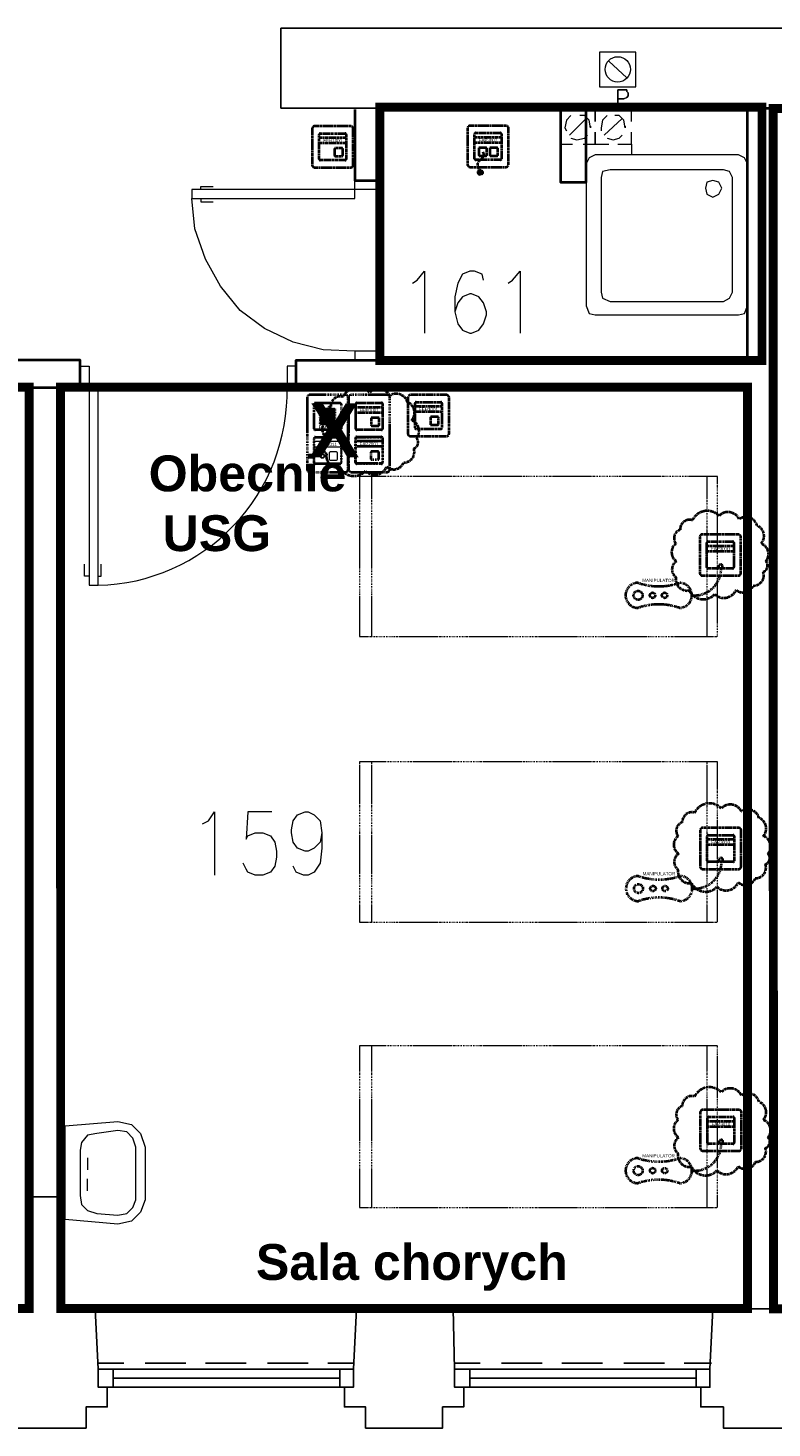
# Model space of a CAD drawing. Header units: millimetres. Extents: x 1 to 17496, y 1 to 30809.
# Tile 84 of 256: x 10501 to 10915, y 12210 to 12991. Entities that reach past the tile are written whole.
import ezdxf
from ezdxf.enums import TextEntityAlignment as Align

# ---------------------------------------------------------------- set-up
doc = ezdxf.new("R2010")
doc.units = ezdxf.units.MM
doc.linetypes.add('BORDER', pattern=[1.75, 0.5, -0.25, 0.5, -0.25, 0, -0.25])
doc.linetypes.add('CENTER', pattern=[2, 1.25, -0.25, 0.25, -0.25])
for name, color, linetype, lineweight in [('0_Przyz_do demontażu', 1, 'CENTER', 40), ('0_Przyz_do wyjasnienia', 90, 'CENTER', 40), ('0_Przyz_FAP2001', 1, 'BORDER', 40), ('0_Przyz_FAP3002', 1, 'CENTER', 40), ('0_Przyz_FAP3010', 1, 'CENTER', 40), ('0_Przyz_FEH-1001', 1, 'CENTER', 40), ('0_Przyz_FIM1100', 1, 'BORDER', 40), ('0_Przyz_Manipulator', 1, 'BORDER', 40), ('0_Przyz_opisy pom', 255, 'CENTER', 40), ('0_Przyz_Ramka x4', 1, 'BORDER', 40), ('0_Przyz_Sala chorych', 5, 'BORDER', 40), ('0_Przyz_WC pacjenta', 30, 'CENTER', 40), ('0_Przyz_łóżko', 150, 'BORDER', 40), ('2DE_OBJ_ABB-SIGNAL', 7, 'Continuous', 18)]:
    doc.layers.add(name, color=color, linetype=linetype, lineweight=lineweight)
for name, color, linetype in [('2DE_TXTMARK', 41, 'Continuous'), ('2DE_TXTNUM', 11, 'Continuous'), ('PDF _Geometria', 7, 'Continuous')]:
    doc.layers.add(name, color=color, linetype=linetype)
doc.styles.add('arial', font='arialbd.ttf')
doc.styles.add('CP_ATTR', font='ARIAL.TTF')
doc.styles.add('CP_ELATT', font='ARIAL.TTF')

# ---------------------------------------------------------------- blocks, each defined once
blk = doc.blocks.new('2de_abb_sig_045_1psoxj')
blk.add_lwpolyline([(0, 20), (0, 0, 0.414214), (1.5, -1.5), (21.5, -1.5, 0.414214), (23, 0), (23, 20, 0.414214), (21.5, 21.5), (1.5, 21.5, 0.414214)], format="xyb", close=True)
at = {"flags": 128}
for points in [[(4, 3.1), (4, 16.9)], [(4.6, 17.5), (18.4, 17.5)], [(19, 16.9), (19, 3.1)], [(18.4, 2.5), (4.6, 2.5)]]:
    blk.add_lwpolyline(points, dxfattribs=at)
for centre, start, end in [((4.6, 16.9), 90, 180), ((18.4, 16.9), 0, 90), ((4.6, 3.1), 180, 270), ((18.4, 3.1), 270, 0)]:
    blk.add_arc(centre, 0.6, start, end)
at = {"linetype": 'Continuous', "style": 'CP_ATTR', "flags": 9}
for tag in ['NAME', 'ARTICLE', 'MARK2', 'OTHER1', 'PRODUCT-TYPE', 'ORDER-NO', 'PRODUCER', 'VOLTAGE', 'CURRENT', 'POWER', 'CHARACTER', 'IP', 'OTHER', 'LINK', 'WEIGHT', 'NUMBER', 'GROUP', 'FUNCTION', 'EL-STATUS']:
    blk.add_attdef(tag, text='', height=0.00005, dxfattribs=at).set_placement((0, 0), align=Align.MIDDLE_LEFT)
at = {"layer": '2DE_TXTMARK', "linetype": 'ByBlock', "style": 'CP_ATTR', "width": 0.8, "flags": 8}
blk.add_attdef('MARK1', text='', height=1.8, dxfattribs=at).set_placement((11.5, 27), align=Align.CENTER)
at = {"layer": '2DE_TXTNUM', "style": 'CP_ELATT', "width": 0.8}
blk.add_attdef('TAG', text='', height=2.5, dxfattribs=at).set_placement((11.5, 23), align=Align.CENTER)
blk = doc.blocks.new('2de_abb_sig_012_53oms7o')
at = {"layer": '0_Przyz_FAP3010', "color": 1}
for p, q in [((15, 5), (0, 5)), ((15, 2), (0, 2)), ((6.68, -7.5), (6.68, -5.79)), ((8.63, -7.5), (8.63, -5.79))]:
    blk.add_line(p, q, dxfattribs=at)
at = {"layer": '0_Przyz_FAP3010', "color": 1, "flags": 128}
for points in [[(0, -6.9), (0, 6.9)], [(0.6, 7.5), (14.4, 7.5)], [(15, 6.9), (15, -6.9)], [(14.4, -7.5), (0.6, -7.5)]]:
    blk.add_lwpolyline(points, dxfattribs=at)
at = {"layer": '0_Przyz_FAP3010', "color": 1}
for centre, radius, start, end in [((0.6, 6.9), 0.6, 90, 180), ((14.4, 6.9), 0.6, 0, 90), ((0.6, -6.9), 0.6, 180, 270), ((7.65, -6.54), 1.23, 37.66917, 142.33083), ((14.4, -6.9), 0.6, 270, 0)]:
    blk.add_arc(centre, radius, start, end, dxfattribs=at)
at = {"layer": '0_Przyz_FAP3010', "color": 1, "style": 'CP_ELATT', "width": 0.8}
blk.add_attdef('TAG', text='', height=2.5, dxfattribs=at).set_placement((7.5, 9), align=Align.CENTER)
at = {"layer": '0_Przyz_FAP3010', "color": 1, "linetype": 'ByBlock', "style": 'CP_ATTR', "width": 0.8, "flags": 8}
blk.add_attdef('MARK1', text='', height=1.8, dxfattribs=at).set_placement((7.5, 3.5), align=Align.MIDDLE_CENTER)
at = {"layer": '0_Przyz_FAP3010', "color": 1, "linetype": 'Continuous', "style": 'CP_ATTR', "flags": 9}
for tag in ['NAME', 'ARTICLE', 'MARK2', 'OTHER1', 'PRODUCT-TYPE', 'ORDER-NO', 'PRODUCER', 'VOLTAGE', 'CURRENT', 'POWER', 'CHARACTER', 'IP', 'OTHER', 'LINK', 'WEIGHT', 'NUMBER', 'GROUP', 'FUNCTION', 'EL-STATUS']:
    blk.add_attdef(tag, text='', height=0.00005, dxfattribs=at).set_placement((0, -6.9), align=Align.MIDDLE_LEFT)
blk = doc.blocks.new('2de_abb_sig_011_53jswgj')
blk.add_hatch(color=256).paths.add_polyline_path([(4.43, -14.56, 0.52796), (2.73, -13.39, 1.894083)])
for p, q in [((15, 5), (0, 5)), ((15, 2), (0, 2)), ((2.32, -1.2), (2.32, -4.8)), ((6.38, -0.75), (2.76, -0.75)), ((2.77, -5.25), (6.37, -5.25)), ((4.46, -6.18), (2.81, -7.85)), ((6.82, -4.8), (6.82, -1.2)), ((6.82, -4.35), (6.82, -4.35)), ((8.47, -1.2), (8.47, -4.8)), ((12.53, -0.75), (8.91, -0.75)), ((8.92, -5.25), (12.52, -5.25)), ((12.97, -4.8), (12.97, -1.2)), ((12.97, -4.35), (12.97, -4.35)), ((1.71, -10.8), (3.18, -14.56))]:
    blk.add_line(p, q)
at = {"flags": 128}
for points in [[(0, -6.9), (0, 6.9)], [(0.6, 7.5), (14.4, 7.5)], [(15, 6.9), (15, -6.9)], [(14.4, -7.5), (0.6, -7.5)]]:
    blk.add_lwpolyline(points, dxfattribs=at)
blk.add_circle((3.18, -14.56), 1.25)
for centre, radius, start, end in [((0.6, 6.9), 0.6, 90, 180), ((14.4, 6.9), 0.6, 0, 90), ((0.6, -6.9), 0.6, 180, 270), ((2.77, -1.2), 0.45, 88.75983, 180), ((2.77, -4.8), 0.45, 180, 270), ((2.77, -4.52), 2.36, 315.55137, 40.26904), ((6.37, -1.2), 0.45, 0, 91.24017), ((6.37, -4.8), 0.45, 270, 0), ((8.92, -1.2), 0.45, 88.75983, 180), ((8.92, -4.8), 0.45, 180, 270), ((12.52, -1.2), 0.45, 0, 91.24017), ((12.52, -4.8), 0.45, 270, 0), ((14.4, -6.9), 0.6, 270, 0), ((3.91, -9.94), 2.36, 117.73799, 201.32906)]:
    blk.add_arc(centre, radius, start, end)
at = {"linetype": 'Continuous', "style": 'CP_ATTR', "flags": 9}
for tag in ['NAME', 'ARTICLE', 'MARK2', 'OTHER1', 'PRODUCT-TYPE', 'ORDER-NO', 'PRODUCER', 'VOLTAGE', 'CURRENT', 'POWER', 'CHARACTER', 'IP', 'OTHER', 'LINK', 'WEIGHT', 'NUMBER', 'GROUP', 'FUNCTION', 'EL-STATUS']:
    blk.add_attdef(tag, text='', height=0.00005, dxfattribs=at).set_placement((0, -6.9), align=Align.MIDDLE_LEFT)
at = {"layer": '2DE_TXTMARK', "linetype": 'ByBlock', "style": 'CP_ATTR', "width": 0.8, "flags": 8}
blk.add_attdef('MARK1', text='', height=1.8, dxfattribs=at).set_placement((7.5, 3.5), align=Align.MIDDLE_CENTER)
at = {"layer": '2DE_TXTNUM', "style": 'CP_ELATT', "width": 0.8}
blk.add_attdef('TAG', text='', height=2.5, dxfattribs=at).set_placement((7.5, 9), align=Align.CENTER)
blk = doc.blocks.new('2de_abb_sig_001_fzxmh7f')
for p, q in [((15, 5), (0, 5)), ((15, 2), (0, 2)), ((8.57, -1.2), (8.57, -4.8)), ((12.63, -0.75), (9.01, -0.75)), ((9.02, -5.25), (12.62, -5.25)), ((13.07, -4.8), (13.07, -1.2)), ((13.07, -4.35), (13.07, -4.35))]:
    blk.add_line(p, q)
at = {"flags": 128}
for points in [[(0, -6.9), (0, 6.9)], [(0.6, 7.5), (14.4, 7.5)], [(15, 6.9), (15, -6.9)], [(14.4, -7.5), (0.6, -7.5)]]:
    blk.add_lwpolyline(points, dxfattribs=at)
for centre, radius, start, end in [((0.6, 6.9), 0.6, 90, 180), ((14.4, 6.9), 0.6, 0, 90), ((0.6, -6.9), 0.6, 180, 270), ((9.02, -1.2), 0.45, 88.75983, 180), ((9.02, -4.8), 0.45, 180, 270), ((12.62, -1.2), 0.45, 0, 91.24017), ((12.62, -4.8), 0.45, 270, 0), ((14.4, -6.9), 0.6, 270, 0)]:
    blk.add_arc(centre, radius, start, end)
at = {"linetype": 'Continuous', "style": 'CP_ATTR', "flags": 9}
for tag in ['NAME', 'ARTICLE', 'MARK2', 'OTHER1', 'PRODUCT-TYPE', 'ORDER-NO', 'PRODUCER', 'VOLTAGE', 'CURRENT', 'POWER', 'CHARACTER', 'IP', 'OTHER', 'LINK', 'WEIGHT', 'NUMBER', 'GROUP', 'FUNCTION', 'EL-STATUS']:
    blk.add_attdef(tag, text='', height=0.00005, dxfattribs=at).set_placement((0, -6.9), align=Align.MIDDLE_LEFT)
at = {"layer": '2DE_TXTMARK', "linetype": 'ByBlock', "style": 'CP_ATTR', "width": 0.8, "flags": 8}
blk.add_attdef('MARK1', text='', height=1.8, dxfattribs=at).set_placement((7.5, 3.5), align=Align.MIDDLE_CENTER)
at = {"layer": '2DE_TXTNUM', "style": 'CP_ELATT', "width": 0.8}
blk.add_attdef('TAG', text='', height=2.5, dxfattribs=at).set_placement((7.5, 9), align=Align.CENTER)
blk = doc.blocks.new('2de_abb_sig_n52_f0txfx9')
for centre, radius in [((-46.34, -15.39), 2.5), ((-38.25, -15.39), 1.5), ((-31.53, -15.39), 1.5)]:
    blk.add_circle(centre, radius)
for centre, radius, start, end in [((-15.05, -0.39), 15.06, 265.11181, 1.48602), ((-46.34, -15.39), 7, 90, 270), ((-34.83, 24.3), 34.66, 250.62217, 289.37783), ((-23.33, -15.39), 7, 270, 90), ((-34.83, -55.09), 34.66, 70.62217, 109.37783)]:
    blk.add_arc(centre, radius, start, end)
at = {"linetype": 'Continuous', "style": 'CP_ATTR', "flags": 9}
for tag in ['ARTICLE', 'NAME', 'EL-STATUS', 'FUNCTION', 'GROUP', 'NUMBER', 'WEIGHT', 'LINK', 'OTHER', 'IP', 'CHARACTER', 'POWER', 'CURRENT', 'VOLTAGE', 'PRODUCER', 'ORDER-NO', 'PRODUCT-TYPE', 'OTHER1', 'MARK2']:
    blk.add_attdef(tag, text='', height=0.00005, dxfattribs=at).set_placement((-46.34, -22.39), align=Align.MIDDLE_LEFT)
at = {"layer": '2DE_TXTMARK', "linetype": 'ByBlock', "style": 'CP_ATTR', "width": 0.8, "flags": 8}
blk.add_attdef('MARK1', text='', height=1.8, dxfattribs=at).set_placement((-34.94, -7.09), align=Align.MIDDLE_CENTER)
at = {"layer": '2DE_TXTNUM', "style": 'CP_ELATT', "width": 0.8}
blk.add_attdef('TAG', text='', height=2.5, dxfattribs=at).set_placement((-34.94, -4.09), align=Align.CENTER)
blk = doc.blocks.new('2de_abb_sig_046_18mvjo')
blk.add_lwpolyline([(0, 40), (0, 0, 0.414214), (1.5, -1.5), (21.5, -1.5, 0.414214), (23, 0), (23, 40, 0.414214), (21.5, 41.5), (1.5, 41.5, 0.414214)], format="xyb", close=True)
at = {"flags": 128}
for points in [[(4, 22.6), (4, 36.4)], [(4.6, 37), (18.4, 37)], [(19, 36.4), (19, 22.6)], [(4, 3.6), (4, 17.4)], [(18.4, 22), (4.6, 22)], [(4.6, 18), (18.4, 18)], [(19, 17.4), (19, 3.6)], [(18.4, 3), (4.6, 3)]]:
    blk.add_lwpolyline(points, dxfattribs=at)
for centre, start, end in [((4.6, 36.4), 90, 180), ((18.4, 36.4), 0, 90), ((4.6, 22.6), 180, 270), ((4.6, 17.4), 90, 180), ((18.4, 22.6), 270, 0), ((18.4, 17.4), 0, 90), ((4.6, 3.6), 180, 270), ((18.4, 3.6), 270, 0)]:
    blk.add_arc(centre, 0.6, start, end)
at = {"linetype": 'Continuous', "style": 'CP_ATTR', "flags": 9}
for tag in ['NAME', 'ARTICLE', 'MARK2', 'OTHER1', 'PRODUCT-TYPE', 'ORDER-NO', 'PRODUCER', 'VOLTAGE', 'CURRENT', 'POWER', 'CHARACTER', 'IP', 'OTHER', 'LINK', 'WEIGHT', 'NUMBER', 'GROUP', 'FUNCTION', 'EL-STATUS']:
    blk.add_attdef(tag, text='', height=0.00005, dxfattribs=at).set_placement((0, 0), align=Align.MIDDLE_LEFT)
at = {"layer": '2DE_TXTMARK', "linetype": 'ByBlock', "style": 'CP_ATTR', "width": 0.8, "flags": 8}
blk.add_attdef('MARK1', text='', height=1.8, dxfattribs=at).set_placement((11.5, 47), align=Align.CENTER)
at = {"layer": '2DE_TXTNUM', "style": 'CP_ELATT', "width": 0.8}
blk.add_attdef('TAG', text='', height=2.5, dxfattribs=at).set_placement((11.5, 43), align=Align.CENTER)
blk = doc.blocks.new('2de_abb_sig_006_fzxhx6d')
at = {"flags": 128}
for points in [[(0, -6.9), (0, 6.9)], [(0.6, 7.5), (14.4, 7.5)], [(15, 6.9), (15, -6.9)], [(14.4, -7.5), (0.6, -7.5)]]:
    blk.add_lwpolyline(points, dxfattribs=at)
for points in [[(3.45, 4.27), (11.55, 4.27)], [(11.55, 3.82), (3.45, 3.82)], [(3.45, 3.37), (11.55, 3.37)], [(11.55, 2.92), (3.45, 2.92)], [(3.45, 2.47), (11.55, 2.47)], [(11.55, 2.02), (3.45, 2.02)], [(3.45, 1.57), (11.55, 1.57)], [(11.55, 1.12), (3.45, 1.12)], [(3.45, 0.67), (11.55, 0.67)], [(11.55, 0.22), (3.45, 0.22)], [(3.45, -0.22), (11.55, -0.22)], [(11.55, -0.67), (3.45, -0.67)], [(3.45, -1.12), (11.55, -1.12)], [(11.55, -1.57), (3.45, -1.57)], [(3.45, -2.02), (11.55, -2.02)], [(11.55, -2.47), (3.45, -2.47)], [(3.45, -2.92), (11.55, -2.92)], [(11.55, -3.37), (3.45, -3.37)], [(3.45, -3.82), (11.55, -3.82)], [(11.55, -4.27), (3.45, -4.27)]]:
    blk.add_lwpolyline(points)
for centre, radius, start, end in [((0.6, 6.9), 0.6, 90, 180), ((3.45, 4.05), 0.225, 90, 270), ((3.45, 3.15), 0.225, 90, 270), ((3.45, 2.25), 0.225, 90, 270), ((3.45, 1.35), 0.225, 90, 270), ((3.45, 0.45), 0.225, 90, 270), ((11.55, 4.05), 0.225, 270, 90), ((11.55, 3.15), 0.225, 270, 90), ((11.55, 2.25), 0.225, 270, 90), ((11.55, 1.35), 0.225, 270, 90), ((11.55, 0.45), 0.225, 270, 90), ((14.4, 6.9), 0.6, 0, 90), ((0.6, -6.9), 0.6, 180, 270), ((3.45, -0.45), 0.225, 90, 270), ((3.45, -1.35), 0.225, 90, 270), ((3.45, -2.25), 0.225, 90, 270), ((3.45, -3.15), 0.225, 90, 270), ((3.45, -4.05), 0.225, 90, 270), ((11.55, -0.45), 0.225, 270, 90), ((11.55, -1.35), 0.225, 270, 90), ((11.55, -2.25), 0.225, 270, 90), ((11.55, -3.15), 0.225, 270, 90), ((11.55, -4.05), 0.225, 270, 90), ((14.4, -6.9), 0.6, 270, 0)]:
    blk.add_arc(centre, radius, start, end)
at = {"linetype": 'Continuous', "style": 'CP_ATTR', "flags": 9}
for tag in ['NAME', 'ARTICLE', 'MARK2', 'OTHER1', 'PRODUCT-TYPE', 'ORDER-NO', 'PRODUCER', 'VOLTAGE', 'CURRENT', 'POWER', 'CHARACTER', 'IP', 'OTHER', 'LINK', 'WEIGHT', 'NUMBER', 'GROUP', 'FUNCTION', 'EL-STATUS']:
    blk.add_attdef(tag, text='', height=0.00005, dxfattribs=at).set_placement((0, -6.9), align=Align.MIDDLE_LEFT)
at = {"layer": '2DE_TXTMARK', "linetype": 'ByBlock', "style": 'CP_ATTR', "width": 0.8, "flags": 8}
blk.add_attdef('MARK1', text='', height=1.8, dxfattribs=at).set_placement((7.5, -5.89), align=Align.MIDDLE_CENTER)
at = {"layer": '2DE_TXTNUM', "style": 'CP_ELATT', "width": 0.8}
blk.add_attdef('TAG', text='', height=2.5, dxfattribs=at).set_placement((7.5, 9), align=Align.CENTER)
blk = doc.blocks.new('2de_abb_sig_013_53790e7')
for p, q in [((15, 5), (0, 5)), ((15, 2), (0, 2)), ((8.47, -1.2), (8.47, -4.8)), ((12.53, -0.75), (8.91, -0.75)), ((8.92, -5.25), (12.52, -5.25)), ((12.97, -4.8), (12.97, -1.2)), ((12.97, -4.35), (12.97, -4.35))]:
    blk.add_line(p, q)
at = {"flags": 128}
for points in [[(0, -6.9), (0, 6.9)], [(0.6, 7.5), (14.4, 7.5)], [(15, 6.9), (15, -6.9)], [(14.4, -7.5), (0.6, -7.5)]]:
    blk.add_lwpolyline(points, dxfattribs=at)
at = {"ltscale": 0.2}
for centre, radius in [((4.57, -2.98), 1.25), ((4.57, -3), 0.95)]:
    blk.add_circle(centre, radius, dxfattribs=at)
for centre, radius, start, end in [((0.6, 6.9), 0.6, 90, 180), ((14.4, 6.9), 0.6, 0, 90), ((0.6, -6.9), 0.6, 180, 270), ((8.92, -1.2), 0.45, 88.75983, 180), ((8.92, -4.8), 0.45, 180, 270), ((12.52, -1.2), 0.45, 0, 91.24017), ((12.52, -4.8), 0.45, 270, 0), ((14.4, -6.9), 0.6, 270, 0)]:
    blk.add_arc(centre, radius, start, end)
at = {"linetype": 'Continuous', "style": 'CP_ATTR', "flags": 9}
for tag in ['NAME', 'ARTICLE', 'MARK2', 'OTHER1', 'PRODUCT-TYPE', 'ORDER-NO', 'PRODUCER', 'VOLTAGE', 'CURRENT', 'POWER', 'CHARACTER', 'IP', 'OTHER', 'LINK', 'WEIGHT', 'NUMBER', 'GROUP', 'FUNCTION', 'EL-STATUS']:
    blk.add_attdef(tag, text='', height=0.00005, dxfattribs=at).set_placement((0, -6.9), align=Align.MIDDLE_LEFT)
at = {"layer": '2DE_TXTMARK', "linetype": 'ByBlock', "style": 'CP_ATTR', "width": 0.8, "flags": 8}
blk.add_attdef('MARK1', text='', height=1.8, dxfattribs=at).set_placement((7.5, 3.5), align=Align.MIDDLE_CENTER)
at = {"layer": '2DE_TXTNUM', "style": 'CP_ELATT', "width": 0.8}
blk.add_attdef('TAG', text='', height=2.5, dxfattribs=at).set_placement((7.5, 9), align=Align.CENTER)
blk = doc.blocks.new('2de_abb_sig_010_fzx1zps')
for p, q in [((15, 5), (0, 5)), ((15, 2), (0, 2)), ((8.57, -1.2), (8.57, -4.8)), ((12.63, -0.75), (9.01, -0.75)), ((9.02, -5.25), (12.62, -5.25)), ((13.07, -4.8), (13.07, -1.2)), ((13.07, -4.35), (13.07, -4.35))]:
    blk.add_line(p, q)
at = {"flags": 128}
for points in [[(0, -6.9), (0, 6.9)], [(0.6, 7.5), (14.4, 7.5)], [(15, 6.9), (15, -6.9)], [(14.4, -7.5), (0.6, -7.5)]]:
    blk.add_lwpolyline(points, dxfattribs=at)
for centre, radius, start, end in [((0.6, 6.9), 0.6, 90, 180), ((14.4, 6.9), 0.6, 0, 90), ((0.6, -6.9), 0.6, 180, 270), ((9.02, -1.2), 0.45, 88.75983, 180), ((9.02, -4.8), 0.45, 180, 270), ((12.62, -1.2), 0.45, 0, 91.24017), ((12.62, -4.8), 0.45, 270, 0), ((14.4, -6.9), 0.6, 270, 0)]:
    blk.add_arc(centre, radius, start, end)
at = {"linetype": 'Continuous', "style": 'CP_ATTR', "flags": 9}
for tag in ['NAME', 'ARTICLE', 'MARK2', 'OTHER1', 'PRODUCT-TYPE', 'ORDER-NO', 'PRODUCER', 'VOLTAGE', 'CURRENT', 'POWER', 'CHARACTER', 'IP', 'OTHER', 'LINK', 'WEIGHT', 'NUMBER', 'GROUP', 'FUNCTION', 'EL-STATUS']:
    blk.add_attdef(tag, text='', height=0.00005, dxfattribs=at).set_placement((0, -6.9), align=Align.MIDDLE_LEFT)
at = {"layer": '2DE_TXTMARK', "linetype": 'ByBlock', "style": 'CP_ATTR', "width": 0.8, "flags": 8}
blk.add_attdef('MARK1', text='', height=1.8, dxfattribs=at).set_placement((7.5, 3.5), align=Align.MIDDLE_CENTER)
at = {"layer": '2DE_TXTNUM', "style": 'CP_ELATT', "width": 0.8}
blk.add_attdef('TAG', text='', height=2.5, dxfattribs=at).set_placement((7.5, 9), align=Align.CENTER)

msp = doc.modelspace()

# ---------------------------------------------------------------- linework, layer by layer
at = {"layer": '0_Przyz_do wyjasnienia'}
for points in [[(10676.23, 12785.14, -0.5206), (10691.09, 12787.52, -0.5206), (10691.09, 12787.52, -0.5206), (10702.39, 12785.74, -0.5206), (10702.39, 12785.74, -0.5206), (10712.2, 12782.17, -0.5206), (10712.2, 12782.17, -0.5206), (10714.57, 12772.06, -0.5206), (10714.57, 12772.06, -0.5206), (10717.25, 12762.26, -0.5206), (10717.25, 12762.26, -0.5206), (10715.76, 12756.31, -0.5206), (10715.76, 12756.31, -0.5206), (10710.12, 12748.58, -0.5206), (10710.12, 12748.58, -0.5206), (10700.6, 12746.21, -0.5206), (10700.6, 12746.21, -0.5206), (10688.72, 12743.83, -0.5206), (10688.72, 12743.83, -0.5206), (10674.45, 12745.91, -0.5206), (10674.45, 12745.91, -0.5206), (10667.02, 12753.34, -0.5206), (10667.02, 12753.34, -0.5206), (10667.32, 12762.26, -0.5206), (10667.32, 12762.26, -0.5206), (10667.02, 12772.06, -0.5206), (10667.02, 12772.06, -0.5206), (10669.4, 12779.79, -0.5206), (10669.4, 12779.79, -0.5206)], [(10871.1, 12716.41, -0.5206), (10885.96, 12718.79, -0.5206), (10885.96, 12718.79, -0.5206), (10897.26, 12717.01, -0.5206), (10897.26, 12717.01, -0.5206), (10907.07, 12713.44, -0.5206), (10907.07, 12713.44, -0.5206), (10909.44, 12703.33, -0.5206), (10909.44, 12703.33, -0.5206), (10912.12, 12693.53, -0.5206), (10912.12, 12693.53, -0.5206), (10910.63, 12687.58, -0.5206), (10910.63, 12687.58, -0.5206), (10904.99, 12679.86, -0.5206), (10904.99, 12679.86, -0.5206), (10895.47, 12677.48, -0.5206), (10895.47, 12677.48, -0.5206), (10883.59, 12675.1, -0.5206), (10883.59, 12675.1, -0.5206), (10869.32, 12677.18, -0.5206), (10869.32, 12677.18, -0.5206), (10861.89, 12684.61, -0.5206), (10861.89, 12684.61, -0.5206), (10862.19, 12693.53, -0.5206), (10862.19, 12693.53, -0.5206), (10861.89, 12703.33, -0.5206), (10861.89, 12703.33, -0.5206), (10864.27, 12711.06, -0.5206), (10864.27, 12711.06, -0.5206)], [(10872.32, 12553.28, -0.5206), (10887.18, 12555.66, -0.5206), (10887.18, 12555.66, -0.5206), (10898.48, 12553.88, -0.5206), (10898.48, 12553.88, -0.5206), (10908.28, 12550.31, -0.5206), (10908.28, 12550.31, -0.5206), (10910.66, 12540.21, -0.5206), (10910.66, 12540.21, -0.5206), (10913.34, 12530.4, -0.5206), (10913.34, 12530.4, -0.5206), (10911.85, 12524.46, -0.5206), (10911.85, 12524.46, -0.5206), (10906.2, 12516.73, -0.5206), (10906.2, 12516.73, -0.5206), (10896.69, 12514.35, -0.5206), (10896.69, 12514.35, -0.5206), (10884.8, 12511.97, -0.5206), (10884.8, 12511.97, -0.5206), (10870.54, 12514.05, -0.5206), (10870.54, 12514.05, -0.5206), (10863.11, 12521.48, -0.5206), (10863.11, 12521.48, -0.5206), (10863.4, 12530.4, -0.5206), (10863.4, 12530.4, -0.5206), (10863.11, 12540.21, -0.5206), (10863.11, 12540.21, -0.5206), (10865.49, 12547.93, -0.5206), (10865.49, 12547.93, -0.5206)], [(10872.32, 12395.03, -0.5206), (10887.18, 12397.4, -0.5206), (10887.18, 12397.4, -0.5206), (10898.48, 12395.62, -0.5206), (10898.48, 12395.62, -0.5206), (10908.28, 12392.05, -0.5206), (10908.28, 12392.05, -0.5206), (10910.66, 12381.95, -0.5206), (10910.66, 12381.95, -0.5206), (10913.34, 12372.14, -0.5206), (10913.34, 12372.14, -0.5206), (10911.85, 12366.2, -0.5206), (10911.85, 12366.2, -0.5206), (10906.2, 12358.47, -0.5206), (10906.2, 12358.47, -0.5206), (10896.69, 12356.09, -0.5206), (10896.69, 12356.09, -0.5206), (10884.8, 12353.71, -0.5206), (10884.8, 12353.71, -0.5206), (10870.54, 12355.8, -0.5206), (10870.54, 12355.8, -0.5206), (10863.11, 12363.23, -0.5206), (10863.11, 12363.23, -0.5206), (10863.4, 12372.14, -0.5206), (10863.4, 12372.14, -0.5206), (10863.11, 12381.95, -0.5206), (10863.11, 12381.95, -0.5206), (10865.49, 12389.68, -0.5206), (10865.49, 12389.68, -0.5206)]]:
    msp.add_lwpolyline(points, format="xyb", close=True, dxfattribs=at)
at = {"layer": '0_Przyz_Sala chorych', "ltscale": 500, "const_width": 5}
for points in [[(10916.08, 12946), (11080.61, 12946), (11080.61, 12722.03), (11299.65, 12722.03), (11299.65, 12276.63), (10916.31, 12276.63)], [(10103.9, 12790.5), (10501.22, 12790.5), (10501.22, 12276.75), (10103.95, 12276.75)], [(10518.76, 12790.5), (10901.86, 12790.5), (10901.86, 12276.75), (10518.82, 12276.75)]]:
    msp.add_lwpolyline(points, close=True, dxfattribs=at)
at = {"layer": '0_Przyz_WC pacjenta', "ltscale": 500, "const_width": 5}
msp.add_lwpolyline([(10696.73, 12946.72), (10909.91, 12946.72), (10909.91, 12805.51), (10696.79, 12805.51)], close=True, dxfattribs=at)
at = {"layer": '0_Przyz_łóżko', "lineweight": 18}
for points in [[(10885.06, 12651.46), (10885.06, 12740.73), (10685.45, 12740.73), (10685.45, 12651.46)], [(10885.06, 12492.28), (10885.06, 12581.55), (10685.45, 12581.55), (10685.45, 12492.28)], [(10885.06, 12333.1), (10885.06, 12423.22), (10685.45, 12423.22), (10685.45, 12333.1)]]:
    msp.add_lwpolyline(points, close=True, dxfattribs=at)
for points in [[(10692.19, 12740.73), (10692.19, 12651.46)], [(10879.16, 12740.73), (10879.16, 12651.46)], [(10692.19, 12581.55), (10692.19, 12492.28)], [(10879.16, 12581.55), (10879.16, 12492.28)], [(10692.19, 12423.22), (10692.19, 12333.1)], [(10879.16, 12423.22), (10879.16, 12333.1)]]:
    msp.add_lwpolyline(points, dxfattribs=at)
at = {"layer": 'PDF _Geometria', "lineweight": 25}
msp.add_lwpolyline([(10641.66, 12990.87), (10931.38, 12990.87), (10931.38, 12946.24), (10641.66, 12946.24)], close=True, dxfattribs=at)
at = {"layer": 'PDF _Geometria', "lineweight": 18}
for points in [[(10839.58, 12958.03), (10839.58, 12977.4), (10819.37, 12977.4), (10819.37, 12958.03)], [(10829.47, 12951.29), (10832.84, 12951.29), (10834.53, 12952.13), (10835.37, 12952.97), (10835.37, 12954.66), (10834.53, 12955.5), (10834.53, 12956.34), (10829.47, 12956.34), (10829.47, 12946.24), (10829.47, 12956.34), (10834.53, 12956.34), (10834.53, 12955.5), (10835.37, 12954.66), (10835.37, 12952.97), (10834.53, 12952.13), (10832.84, 12951.29)], [(10901.9, 12835.9), (10901.9, 12915.07), (10900.22, 12918.44), (10896.85, 12920.13), (10816.84, 12920.13), (10813.47, 12918.44), (10811.79, 12915.07), (10811.79, 12835.9), (10813.47, 12831.69), (10816.84, 12830.85), (10896.85, 12830.85), (10900.22, 12831.69)], [(10591.97, 12895.7), (10682.93, 12895.7), (10682.93, 12905.81), (10694.72, 12905.81), (10694.72, 12900.76), (10591.97, 12900.76)], [(10893.48, 12843.48), (10893.48, 12907.49), (10891.8, 12910.86), (10888.43, 12911.71), (10825.26, 12911.71), (10821.05, 12910.86), (10820.21, 12907.49), (10820.21, 12843.48), (10821.05, 12840.12), (10825.26, 12838.43), (10888.43, 12838.43), (10891.8, 12840.12)], [(10878.32, 12901.6), (10879.16, 12898.23), (10882.53, 12896.55), (10885.9, 12898.23), (10887.59, 12901.6), (10885.9, 12904.97), (10882.53, 12905.81), (10879.16, 12904.97)], [(10694.72, 12805.58), (10694.72, 12810.64), (10682.93, 12810.64), (10682.93, 12805.58)], [(10783.15, 12805.58), (10765.46, 12805.58)], [(10539.75, 12680.09), (10539.75, 12790.42), (10529.64, 12790.42), (10529.64, 12802.22), (10534.69, 12802.22), (10534.69, 12680.09)], [(10650.08, 12790.42), (10650.08, 12802.22), (10645.03, 12802.22), (10645.03, 12790.42)], [(10901.9, 12605.98), (10901.9, 12587.45)], [(10521.22, 12378.58), (10550.7, 12381.1), (10558.28, 12379.42), (10563.33, 12374.37), (10565.86, 12366.79), (10565.86, 12337.31), (10563.33, 12330.57), (10558.28, 12325.52), (10550.7, 12323.83), (10521.22, 12326.36)], [(10529.64, 12365.1), (10529.64, 12339.84), (10530.48, 12334.78), (10533.85, 12331.41), (10538.91, 12329.73), (10550.7, 12328.89), (10555.75, 12329.73), (10559.12, 12333.1), (10560.8, 12337.31), (10560.8, 12366.79), (10559.12, 12371.84), (10555.75, 12375.21), (10550.7, 12376.05), (10538.91, 12374.37), (10533.85, 12373.52), (10530.48, 12369.31)], [(10501.85, 12348.26), (10501.85, 12329.73)], [(10518.69, 12329.73), (10518.69, 12348.26)], [(10901.9, 12348.26), (10901.9, 12329.73)]]:
    msp.add_lwpolyline(points, close=True, dxfattribs=at)
for points in [[(10834.53, 12963.08), (10824.42, 12972.35)], [(10783.15, 12945.39), (10765.46, 12945.39)], [(10804.21, 12945.39), (10797.47, 12945.39), (10797.47, 12938.66)], [(10824.42, 12945.39), (10816.84, 12945.39), (10816.84, 12938.66), (10816.84, 12945.39), (10810.1, 12945.39)], [(10837.05, 12938.66), (10837.05, 12945.39), (10829.47, 12945.39)], [(10803.36, 12942.03), (10800.84, 12939.5), (10800, 12935.29), (10800.84, 12933.6)], [(10811.79, 12940.34), (10802.52, 12931.08)], [(10814.31, 12936.13), (10814.31, 12935.29), (10813.47, 12939.5), (10810.94, 12942.03), (10808.42, 12942.03)], [(10823.58, 12942.03), (10821.05, 12939.5), (10820.21, 12935.29), (10820.21, 12933.6)], [(10832, 12940.34), (10821.89, 12931.08)], [(10833.68, 12936.13), (10833.68, 12935.29), (10832.84, 12939.5), (10830.32, 12942.03), (10827.79, 12942.03)], [(10797.47, 12932.76), (10797.47, 12926.02), (10804.21, 12926.02)], [(10803.36, 12929.39), (10806.73, 12928.55), (10810.94, 12929.39), (10812.63, 12931.08)], [(10810.1, 12926.02), (10816.84, 12926.02), (10816.84, 12932.76), (10816.84, 12926.02), (10824.42, 12926.02)], [(10823.58, 12929.39), (10826.95, 12928.55), (10830.32, 12929.39), (10832, 12931.08)], [(10829.47, 12926.02), (10837.05, 12926.02), (10837.05, 12932.76)], [(10837.05, 12926.02), (10837.05, 12920.13)], [(10597.02, 12900.76), (10597.02, 12902.44), (10603.76, 12902.44)], [(10682.93, 12810.64), (10665.24, 12811.48), (10648.39, 12815.69), (10632.39, 12823.27), (10618.92, 12833.38), (10607.97, 12846.85), (10599.55, 12862.01), (10593.65, 12878.86), (10591.97, 12895.7)], [(10597.02, 12895.7), (10597.02, 12894.02), (10603.76, 12894.02)], [(10715.03, 12848.55), (10717.56, 12850.24), (10721.77, 12855.29), (10721.77, 12820.76)], [(10754.62, 12850.24), (10753.78, 12853.6), (10749.57, 12855.29), (10747.04, 12855.29), (10742.83, 12853.6), (10740.3, 12848.55), (10738.62, 12840.97), (10738.62, 12832.55), (10740.3, 12825.81), (10742.83, 12822.44), (10747.04, 12820.76), (10747.88, 12820.76), (10752.09, 12822.44), (10754.62, 12825.81), (10756.3, 12830.86), (10756.3, 12832.55), (10754.62, 12837.6), (10752.09, 12840.97), (10747.88, 12842.66), (10747.04, 12842.66), (10742.83, 12840.97), (10740.3, 12837.6), (10738.62, 12832.55)], [(10768.29, 12848.55), (10770.82, 12850.24), (10775.03, 12855.29), (10775.03, 12820.76)], [(10783.15, 12790.42), (10765.46, 12790.42)], [(10534.69, 12685.15), (10532.17, 12685.15), (10532.17, 12691.88)], [(10539.75, 12685.15), (10541.43, 12685.15), (10541.43, 12691.88)], [(10518.69, 12675.04), (10518.69, 12657.35)], [(10501.85, 12605.98), (10501.85, 12587.45)], [(10518.69, 12587.45), (10518.69, 12605.98)], [(10597.86, 12547.02), (10601.23, 12548.71), (10604.6, 12553.76), (10604.6, 12518.39)], [(10636.6, 12553.76), (10623.13, 12553.76), (10622.29, 12538.6), (10623.13, 12540.28), (10627.34, 12541.97), (10631.55, 12541.97), (10635.76, 12540.28), (10638.29, 12536.92), (10639.13, 12531.86), (10639.13, 12528.49), (10638.29, 12523.44), (10635.76, 12520.07), (10631.55, 12518.39), (10627.34, 12518.39), (10623.13, 12520.07), (10622.29, 12521.76), (10620.6, 12525.12)], [(10664.4, 12541.97), (10663.55, 12536.92), (10660.19, 12533.55), (10656.82, 12531.86), (10655.13, 12531.86), (10650.92, 12533.55), (10648.39, 12536.92), (10647.55, 12541.97), (10647.55, 12543.65), (10648.39, 12548.71), (10650.92, 12552.08), (10655.13, 12553.76), (10656.82, 12553.76), (10660.19, 12552.08), (10663.55, 12548.71), (10664.4, 12541.97), (10664.4, 12533.55), (10663.55, 12525.12), (10660.19, 12520.07), (10656.82, 12518.39), (10654.29, 12518.39), (10650.08, 12520.07), (10648.39, 12523.44)], [(10533.85, 12360.89), (10533.85, 12354.15)], [(10533.85, 12342.36), (10533.85, 12349.1)], [(10501.85, 12338.99), (10518.69, 12338.99), (10501.85, 12338.99)]]:
    msp.add_lwpolyline(points, dxfattribs=at)
at = {"layer": 'PDF _Geometria', "lineweight": 40}
for points in [[(10901.9, 12276.67), (10901.9, 12790.42), (10650.08, 12790.42), (10650.08, 12805.58), (10901.9, 12805.58), (10901.9, 12946.24), (10916.22, 12946.24), (10916.22, 12276.67)], [(10682.93, 12945.39), (10682.93, 12905.81), (10697.24, 12905.81), (10697.24, 12945.39)], [(10797.47, 12945.39), (10797.47, 12904.97), (10811.79, 12904.97), (10811.79, 12945.39)]]:
    msp.add_lwpolyline(points, dxfattribs=at)
msp.add_lwpolyline([(10529.64, 12790.42), (10529.64, 12805.58), (10490.06, 12805.58), (10490.06, 12790.42)], close=True, dxfattribs=at)
at = {"layer": 'PDF _Geometria', "lineweight": 25}
for points in [[(10538.06, 12276.67), (10539.75, 12242.98), (10539.75, 12232.87), (10544.8, 12232.87), (10544.8, 12221.92), (10533.01, 12221.92), (10533.01, 12210.13), (10511.95, 12210.13), (10490.06, 12210.13), (10490.06, 12221.92), (10478.27, 12221.92), (10478.27, 12232.87), (10483.32, 12232.87), (10483.32, 12242.98), (10485, 12276.67), (10501.85, 12276.67), (10501.85, 12790.42)], [(10683.77, 12276.67), (10538.06, 12276.67), (10518.69, 12276.67), (10518.69, 12790.42)], [(10737.67, 12276.67), (10738.51, 12242.98), (10738.51, 12232.87), (10743.57, 12232.87), (10743.57, 12221.92), (10731.78, 12221.92), (10731.78, 12210.13), (10710.72, 12210.13), (10688.82, 12210.13), (10688.82, 12221.92), (10677.03, 12221.92), (10677.03, 12232.87), (10682.08, 12232.87), (10682.08, 12242.98), (10683.77, 12276.67), (10737.67, 12276.67), (10882.53, 12276.67)], [(10936.44, 12276.67), (10882.53, 12276.67), (10880.85, 12242.98), (10880.85, 12232.87), (10875.8, 12232.87), (10875.8, 12221.92), (10888.43, 12221.92), (10888.43, 12210.13), (10909.48, 12210.13), (10930.54, 12210.13)], [(10539.75, 12246.35), (10554.07, 12246.35)], [(10539.75, 12242.98), (10682.08, 12242.98)], [(10548.17, 12232.87), (10548.17, 12242.98)], [(10565.86, 12246.35), (10588.6, 12246.35)], [(10599.55, 12246.35), (10622.29, 12246.35)], [(10634.08, 12246.35), (10656.82, 12246.35)], [(10667.77, 12246.35), (10682.08, 12246.35)], [(10674.5, 12232.87), (10674.5, 12242.98)], [(10738.51, 12246.35), (10752.83, 12246.35)], [(10738.51, 12242.98), (10880.85, 12242.98)], [(10746.94, 12232.87), (10746.94, 12242.98)], [(10764.62, 12246.35), (10787.36, 12246.35)], [(10798.31, 12246.35), (10821.05, 12246.35)], [(10832.84, 12246.35), (10855.58, 12246.35)], [(10866.53, 12246.35), (10881.69, 12246.35)], [(10873.27, 12232.87), (10873.27, 12242.98)], [(10548.17, 12237.93), (10674.5, 12237.93)], [(10746.94, 12237.93), (10873.27, 12237.93)], [(10539.75, 12232.87), (10682.08, 12232.87)], [(10738.51, 12232.87), (10880.85, 12232.87)]]:
    msp.add_lwpolyline(points, dxfattribs=at)
at = {"layer": 'PDF _Geometria', "lineweight": 18}
msp.add_circle((10829.47, 12967.81), 7.06, dxfattribs=at)
msp.add_arc((10537.28, 12787.84), 107.78, 271.31271, 1.37254, dxfattribs=at)

# ---------------------------------------------------------------- block references
at = {"layer": '0_Przyz_FAP2001', "lineweight": -3}
msp.add_blockref('2de_abb_sig_010_fzx1zps', (10683.24, 12755.44), dxfattribs=at).add_auto_attribs({'MARK1': 'FAP2001'})
at = {"layer": '0_Przyz_FAP3002', "lineweight": -3}
msp.add_blockref('2de_abb_sig_045_1psoxj', (10745.64, 12914.85), dxfattribs=at)
msp.add_blockref('2de_abb_sig_011_53jswgj', (10749.64, 12924.85), dxfattribs=at).add_auto_attribs({'MARK1': 'FAP3002'})
at = {"layer": '0_Przyz_FAP3010', "lineweight": -3}
for p in [(10875.2, 12686.98), (10875.37, 12523.33), (10875.49, 12366.12)]:
    msp.add_blockref('2de_abb_sig_045_1psoxj', p, dxfattribs=at)
ref = msp.add_blockref('2de_abb_sig_012_53oms7o', (10879.2, 12696.98), dxfattribs=at)
ref.add_attrib('MARK1', 'FAP3010', dxfattribs={"layer": '2DE_TXTMARK', "linetype": 'ByBlock', "height": 1.8, "style": 'CP_ATTR', "width": 0.8, "flags": 8}).set_placement((10886.7, 12700.48), align=Align.MIDDLE_CENTER)
ref = msp.add_blockref('2de_abb_sig_012_53oms7o', (10879.37, 12533.33), dxfattribs=at)
ref.add_attrib('MARK1', 'FAP3010', dxfattribs={"layer": '2DE_TXTMARK', "linetype": 'ByBlock', "height": 1.8, "style": 'CP_ATTR', "width": 0.8, "flags": 8}).set_placement((10886.87, 12536.83), align=Align.MIDDLE_CENTER)
ref = msp.add_blockref('2de_abb_sig_012_53oms7o', (10879.49, 12376.13), dxfattribs=at)
ref.add_attrib('MARK1', 'FAP3010', dxfattribs={"layer": '2DE_TXTMARK', "linetype": 'ByBlock', "height": 1.8, "style": 'CP_ATTR', "width": 0.8, "flags": 8}).set_placement((10886.99, 12379.63), align=Align.MIDDLE_CENTER)
at = {"layer": '0_Przyz_FEH-1001', "lineweight": -3}
for p in [(10659.01, 12914.62), (10712.43, 12764.74)]:
    msp.add_blockref('2de_abb_sig_045_1psoxj', p, dxfattribs=at)
for p in [(10663.01, 12924.62), (10683.37, 12774.3), (10716.43, 12774.74)]:
    msp.add_blockref('2de_abb_sig_001_fzxmh7f', p, dxfattribs=at).add_auto_attribs({'MARK1': 'FEH1001'})
at = {"layer": '0_Przyz_FIM1100', "lineweight": -3}
msp.add_blockref('2de_abb_sig_006_fzxhx6d', (10660.19, 12774.25), dxfattribs=at).add_auto_attribs({'MARK1': 'FIM1100'})
at = {"layer": '0_Przyz_Manipulator', "lineweight": -3}
for p in [(10887.15, 12689.88), (10887.38, 12526.35), (10887.19, 12369.03)]:
    msp.add_blockref('2de_abb_sig_n52_f0txfx9', p, dxfattribs=at).add_auto_attribs({'MARK1': 'MANIPULATOR'})
at = {"layer": '0_Przyz_Ramka x4', "linetype": 'Continuous', "lineweight": 0}
for p in [(10656.2, 12744.75), (10679.36, 12744.75)]:
    msp.add_blockref('2de_abb_sig_046_18mvjo', p, dxfattribs=at)
at = {"layer": '2DE_OBJ_ABB-SIGNAL', "lineweight": -3}
msp.add_blockref('2de_abb_sig_013_53790e7', (10660.14, 12755.19), dxfattribs=at).add_auto_attribs({'MARK1': 'FAP3011'})

# ---------------------------------------------------------------- texts
at = {"layer": '0_Przyz_do demontażu', "linetype": 'ByBlock', "lineweight": 30, "insert": (10657.38, 12781.53), "char_height": 30, "width": 9.5107, "attachment_point": 1, "style": 'arial'}
msp.add_mtext('X', dxfattribs=at)
at = {"layer": '0_Przyz_opisy pom', "color": 7, "insert": (10567.89, 12752.49), "char_height": 20, "width": 295.8091, "attachment_point": 1, "style": 'arial'}
msp.add_mtext('Obecnie\\P USG', dxfattribs=at)
at = {"layer": '0_Przyz_Sala chorych', "insert": (10627.68, 12312.7), "char_height": 20, "width": 187.7677, "attachment_point": 1, "style": 'arial'}
msp.add_mtext('Sala chorych', dxfattribs=at)

doc.saveas('drawing.dxf')
